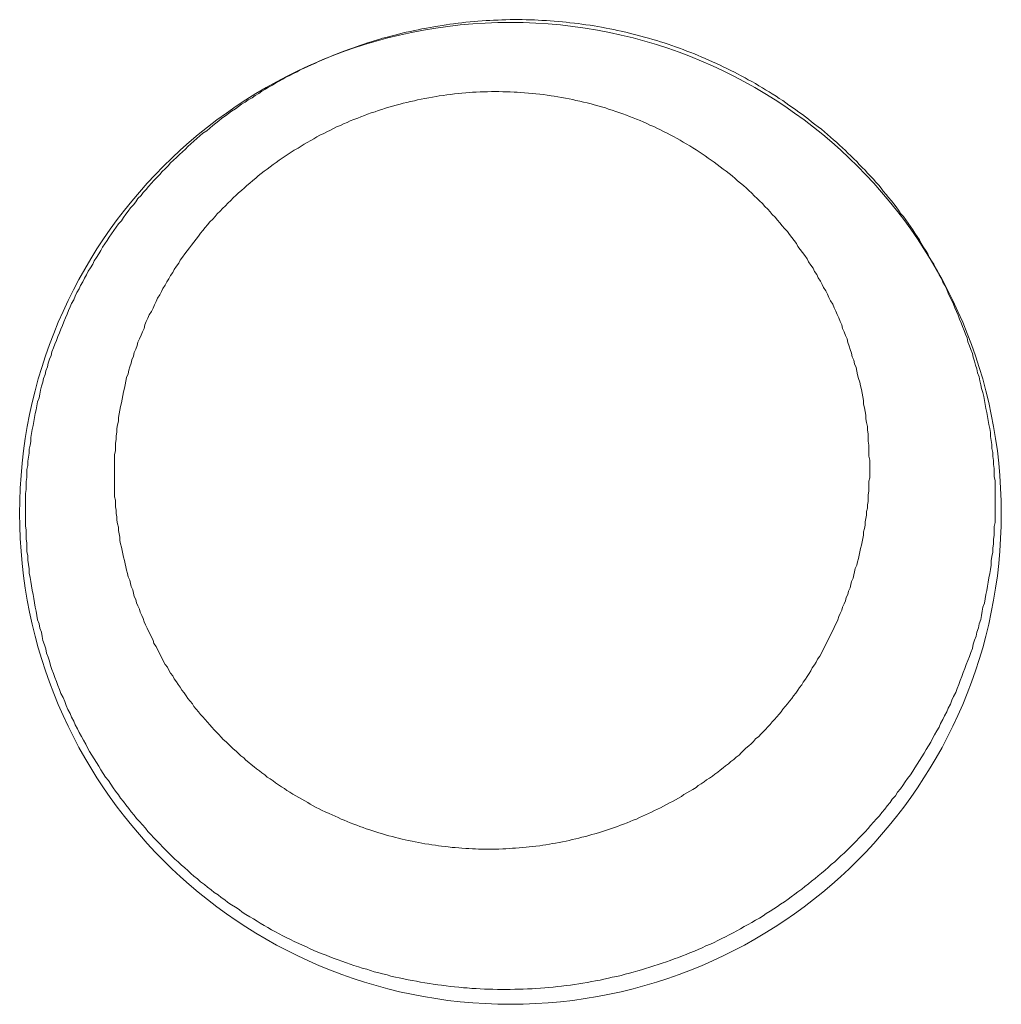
# Model space of a CAD drawing. Header units: millimetres. Extents: x -2274 to 12297, y -16157 to 26321.
# Tile 240 of 256: x -487.74 to -486.44, y -846.29 to -844.99. Entities that reach past the tile are written whole.
import ezdxf

# ---------------------------------------------------------------- set-up
doc = ezdxf.new("R2010")
doc.units = ezdxf.units.MM

msp = doc.modelspace()

# ---------------------------------------------------------------- linework, layer by layer
at = {"color": 253, "lineweight": 13}
for points in [[(-486.4465, -845.6269, 0), (-486.4465, -845.6215, 0), (-486.4465, -845.6162, 0), (-486.4465, -845.6108, 0), (-486.4465, -845.6055, 0), (-486.4465, -845.6001, 0), (-486.4475, -845.5948, 0), (-486.4475, -845.5895, 0), (-486.4475, -845.5841, 0), (-486.4485, -845.5788, 0), (-486.4485, -845.5734, 0), (-486.4495, -845.5681, 0), (-486.4495, -845.5628, 0), (-486.4505, -845.5575, 0), (-486.4505, -845.5521, 0), (-486.4515, -845.5468, 0), (-486.4525, -845.5415, 0), (-486.4525, -845.5362, 0), (-486.4535, -845.5309, 0), (-486.4545, -845.5256, 0), (-486.4555, -845.5203, 0), (-486.4565, -845.515, 0), (-486.4575, -845.5097, 0), (-486.4585, -845.5044, 0), (-486.4595, -845.4992, 0), (-486.4605, -845.4939, 0), (-486.4615, -845.4887, 0), (-486.4625, -845.4834, 0), (-486.4645, -845.4782, 0), (-486.4655, -845.473, 0), (-486.4665, -845.4678, 0), (-486.4675, -845.4626, 0), (-486.4695, -845.4574, 0), (-486.4705, -845.4522, 0), (-486.4725, -845.447, 0), (-486.4735, -845.4419, 0), (-486.4755, -845.4367, 0), (-486.4765, -845.4316, 0), (-486.4785, -845.4265, 0), (-486.4805, -845.4214, 0), (-486.4825, -845.4163, 0), (-486.4835, -845.4112, 0), (-486.4855, -845.4062, 0), (-486.4875, -845.4011, 0), (-486.4895, -845.3961, 0), (-486.4915, -845.3911, 0), (-486.4935, -845.3861, 0), (-486.4955, -845.3811, 0), (-486.4975, -845.3762, 0), (-486.4995, -845.3712, 0), (-486.5015, -845.3663, 0), (-486.5035, -845.3614, 0), (-486.5065, -845.3565, 0), (-486.5085, -845.3517, 0), (-486.5105, -845.3468, 0), (-486.5125, -845.342, 0), (-486.5155, -845.3372, 0), (-486.5175, -845.3324, 0), (-486.5205, -845.3277, 0), (-486.5225, -845.3229, 0), (-486.5255, -845.3182, 0), (-486.5275, -845.3135, 0), (-486.5305, -845.3089, 0), (-486.5335, -845.3042, 0), (-486.5355, -845.2996, 0), (-486.5385, -845.295, 0), (-486.5415, -845.2905, 0), (-486.5445, -845.2859, 0), (-486.5465, -845.2814, 0), (-486.5495, -845.2769, 0), (-486.5525, -845.2724, 0), (-486.5555, -845.268, 0), (-486.5585, -845.2636, 0), (-486.5615, -845.2592, 0), (-486.5645, -845.2549, 0), (-486.5675, -845.2505, 0), (-486.5715, -845.2463, 0), (-486.5745, -845.242, 0), (-486.5775, -845.2377, 0), (-486.5805, -845.2335, 0), (-486.5835, -845.2294, 0), (-486.5875, -845.2252, 0), (-486.5905, -845.2211, 0), (-486.5945, -845.217, 0), (-486.5975, -845.2129, 0), (-486.6005, -845.2089, 0), (-486.6045, -845.2049, 0), (-486.6075, -845.2009, 0), (-486.6115, -845.197, 0), (-486.6155, -845.193, 0), (-486.6185, -845.1892, 0), (-486.6225, -845.1853, 0), (-486.6265, -845.1815, 0), (-486.6295, -845.1777, 0), (-486.6335, -845.174, 0), (-486.6375, -845.1702, 0), (-486.6415, -845.1665, 0), (-486.6445, -845.1629, 0), (-486.6485, -845.1593, 0), (-486.6525, -845.1557, 0), (-486.6565, -845.1521, 0), (-486.6605, -845.1486, 0), (-486.6645, -845.1451, 0), (-486.6685, -845.1416, 0), (-486.6725, -845.1382, 0), (-486.6765, -845.1348, 0), (-486.6805, -845.1314, 0), (-486.6855, -845.1281, 0), (-486.6895, -845.1248, 0), (-486.6935, -845.1216, 0), (-486.6975, -845.1184, 0), (-486.7015, -845.1152, 0), (-486.7065, -845.112, 0), (-486.7105, -845.1089, 0), (-486.7145, -845.1058, 0), (-486.7195, -845.1028, 0), (-486.7235, -845.0998, 0), (-486.7275, -845.0968, 0), (-486.7325, -845.0939, 0), (-486.7365, -845.091, 0), (-486.7415, -845.0881, 0), (-486.7455, -845.0853, 0), (-486.7505, -845.0825, 0), (-486.7545, -845.0798, 0), (-486.7595, -845.0771, 0), (-486.7635, -845.0744, 0), (-486.7685, -845.0718, 0), (-486.7735, -845.0692, 0), (-486.7775, -845.0666, 0), (-486.7825, -845.0641, 0), (-486.7875, -845.0616, 0), (-486.7915, -845.0592, 0), (-486.7965, -845.0568, 0), (-486.8015, -845.0544, 0), (-486.8065, -845.0521, 0), (-486.8105, -845.0498, 0), (-486.8155, -845.0476, 0), (-486.8205, -845.0454, 0), (-486.8255, -845.0432, 0), (-486.8305, -845.0411, 0), (-486.8355, -845.039, 0), (-486.8395, -845.037, 0), (-486.8445, -845.035, 0), (-486.8495, -845.0331, 0), (-486.8545, -845.0312, 0), (-486.8595, -845.0293, 0), (-486.8645, -845.0275, 0), (-486.8695, -845.0257, 0), (-486.8745, -845.0239, 0), (-486.8795, -845.0222, 0), (-486.8845, -845.0206, 0), (-486.8895, -845.019, 0), (-486.8945, -845.0174, 0), (-486.8995, -845.0158, 0), (-486.9055, -845.0144, 0), (-486.9105, -845.0129, 0), (-486.9155, -845.0115, 0), (-486.9205, -845.0101, 0), (-486.9255, -845.0088, 0), (-486.9305, -845.0076, 0), (-486.9355, -845.0063, 0), (-486.9415, -845.0051, 0), (-486.9465, -845.004, 0), (-486.9515, -845.0029, 0), (-486.9565, -845.0018, 0), (-486.9615, -845.0008, 0), (-486.9675, -844.9998, 0), (-486.9725, -844.9989, 0), (-486.9775, -844.998, 0), (-486.9825, -844.9972, 0), (-486.9885, -844.9964, 0), (-486.9935, -844.9957, 0), (-486.9985, -844.9949, 0), (-487.0035, -844.9943, 0), (-487.0095, -844.9937, 0), (-487.0145, -844.9931, 0), (-487.0195, -844.9926, 0), (-487.0245, -844.9921, 0), (-487.0305, -844.9916, 0), (-487.0355, -844.9912, 0), (-487.0405, -844.9909, 0), (-487.0465, -844.9906, 0), (-487.0515, -844.9903, 0), (-487.0565, -844.9901, 0), (-487.0625, -844.9899, 0), (-487.0675, -844.9898, 0), (-487.0725, -844.9897, 0), (-487.0785, -844.9897, 0), (-487.0835, -844.9897, 0), (-487.0885, -844.9897, 0), (-487.0945, -844.9898, 0), (-487.0995, -844.99, 0), (-487.1045, -844.9902, 0), (-487.1105, -844.9904, 0), (-487.1155, -844.9907, 0), (-487.1205, -844.991, 0), (-487.1255, -844.9913, 0), (-487.1315, -844.9917, 0), (-487.1365, -844.9922, 0), (-487.1415, -844.9927, 0), (-487.1475, -844.9932, 0), (-487.1525, -844.9938, 0), (-487.1575, -844.9944, 0), (-487.1635, -844.9951, 0), (-487.1685, -844.9958, 0), (-487.1735, -844.9965, 0), (-487.1785, -844.9973, 0), (-487.1845, -844.9982, 0), (-487.1895, -844.999, 0), (-487.1945, -845, 0), (-487.1995, -845.0009, 0), (-487.2055, -845.0019, 0), (-487.2105, -845.003, 0), (-487.2155, -845.0041, 0), (-487.2205, -845.0052, 0), (-487.2265, -845.0064, 0), (-487.2315, -845.0076, 0), (-487.2365, -845.0089, 0), (-487.2415, -845.0102, 0), (-487.2465, -845.0115, 0), (-487.2515, -845.0129, 0), (-487.2575, -845.0144, 0), (-487.2625, -845.0158, 0), (-487.2675, -845.0174, 0), (-487.2725, -845.0189, 0), (-487.2775, -845.0205, 0), (-487.2825, -845.0222, 0), (-487.2875, -845.0238, 0), (-487.2925, -845.0256, 0), (-487.2975, -845.0273, 0), (-487.3025, -845.0291, 0), (-487.3075, -845.031, 0), (-487.3125, -845.0329, 0), (-487.3175, -845.0348, 0), (-487.3225, -845.0368, 0), (-487.3275, -845.0388, 0), (-487.3325, -845.0408, 0), (-487.3375, -845.0429, 0), (-487.3425, -845.0451, 0), (-487.3465, -845.0472, 0), (-487.3515, -845.0494, 0), (-487.3565, -845.0517, 0), (-487.3615, -845.054, 0), (-487.3665, -845.0563, 0), (-487.3705, -845.0587, 0), (-487.3755, -845.0611, 0), (-487.3805, -845.0635, 0), (-487.3855, -845.066, 0), (-487.3895, -845.0686, 0), (-487.3945, -845.0711, 0), (-487.3995, -845.0737, 0), (-487.4035, -845.0764, 0), (-487.4085, -845.079, 0), (-487.4125, -845.0817, 0), (-487.4175, -845.0845, 0), (-487.4215, -845.0873, 0), (-487.4265, -845.0901, 0), (-487.4305, -845.093, 0), (-487.4355, -845.0958, 0), (-487.4395, -845.0988, 0), (-487.4445, -845.1017, 0), (-487.4485, -845.1048, 0), (-487.4525, -845.1078, 0), (-487.4575, -845.1109, 0), (-487.4615, -845.114, 0), (-487.4655, -845.1171, 0), (-487.4705, -845.1203, 0), (-487.4745, -845.1235, 0), (-487.4785, -845.1268, 0), (-487.4825, -845.13, 0), (-487.4865, -845.1333, 0), (-487.4905, -845.1367, 0), (-487.4955, -845.1401, 0), (-487.4995, -845.1435, 0), (-487.5035, -845.1469, 0), (-487.5075, -845.1504, 0), (-487.5115, -845.1539, 0), (-487.5155, -845.1575, 0), (-487.5185, -845.1611, 0), (-487.5225, -845.1647, 0), (-487.5265, -845.1683, 0), (-487.5305, -845.172, 0), (-487.5345, -845.1757, 0), (-487.5385, -845.1794, 0), (-487.5415, -845.1832, 0), (-487.5455, -845.187, 0), (-487.5495, -845.1908, 0), (-487.5525, -845.1947, 0), (-487.5565, -845.1986, 0), (-487.5605, -845.2025, 0), (-487.5635, -845.2064, 0), (-487.5675, -845.2104, 0), (-487.5705, -845.2144, 0), (-487.5745, -845.2184, 0), (-487.5775, -845.2225, 0), (-487.5815, -845.2266, 0), (-487.5845, -845.2307, 0), (-487.5875, -845.2348, 0), (-487.5915, -845.239, 0), (-487.5945, -845.2432, 0), (-487.5975, -845.2474, 0), (-487.6005, -845.2516, 0), (-487.6035, -845.2559, 0), (-487.6075, -845.2602, 0), (-487.6105, -845.2645, 0), (-487.6135, -845.2689, 0), (-487.6165, -845.2732, 0), (-487.6195, -845.2776, 0), (-487.6225, -845.282, 0), (-487.6255, -845.2865, 0), (-487.6285, -845.2909, 0), (-487.6305, -845.2954, 0), (-487.6335, -845.2999, 0), (-487.6365, -845.3045, 0), (-487.6395, -845.309, 0), (-487.6415, -845.3136, 0), (-487.6445, -845.3182, 0), (-487.6475, -845.3228, 0), (-487.6495, -845.3275, 0), (-487.6525, -845.3321, 0), (-487.6545, -845.3368, 0), (-487.6575, -845.3415, 0), (-487.6595, -845.3462, 0), (-487.6625, -845.351, 0), (-487.6645, -845.3557, 0), (-487.6665, -845.3605, 0), (-487.6695, -845.3653, 0), (-487.6715, -845.3701, 0), (-487.6735, -845.375, 0), (-487.6755, -845.3798, 0), (-487.6775, -845.3847, 0), (-487.6795, -845.3896, 0), (-487.6815, -845.3945, 0), (-487.6835, -845.3994, 0), (-487.6855, -845.4044, 0), (-487.6875, -845.4093, 0), (-487.6895, -845.4143, 0), (-487.6915, -845.4193, 0), (-487.6935, -845.4243, 0), (-487.6955, -845.4293, 0), (-487.6965, -845.4343, 0), (-487.6985, -845.4394, 0), (-487.7005, -845.4444, 0), (-487.7015, -845.4495, 0), (-487.7035, -845.4546, 0), (-487.7045, -845.4597, 0), (-487.7065, -845.4648, 0), (-487.7075, -845.4699, 0), (-487.7095, -845.4751, 0), (-487.7105, -845.4802, 0), (-487.7115, -845.4854, 0), (-487.7125, -845.4905, 0), (-487.7145, -845.4957, 0), (-487.7155, -845.5009, 0), (-487.7165, -845.5061, 0), (-487.7175, -845.5113, 0), (-487.7185, -845.5166, 0), (-487.7195, -845.5218, 0), (-487.7205, -845.527, 0), (-487.7215, -845.5323, 0), (-487.7225, -845.5375, 0), (-487.7235, -845.5428, 0), (-487.7235, -845.5481, 0), (-487.7245, -845.5533, 0), (-487.7255, -845.5586, 0), (-487.7255, -845.5639, 0), (-487.7265, -845.5692, 0), (-487.7275, -845.5745, 0), (-487.7275, -845.5798, 0), (-487.7285, -845.5852, 0), (-487.7285, -845.5905, 0), (-487.7285, -845.5958, 0), (-487.7295, -845.6011, 0), (-487.7295, -845.6065, 0), (-487.7295, -845.6118, 0), (-487.7305, -845.6171, 0), (-487.7305, -845.6225, 0), (-487.7305, -845.6278, 0), (-487.7305, -845.6332, 0), (-487.7305, -845.6385, 0), (-487.7305, -845.6439, 0), (-487.7305, -845.6492, 0), (-487.7305, -845.6546, 0), (-487.7305, -845.6599, 0)], [(-487.6125, -845.5899, 0), (-487.6125, -845.585, 0), (-487.6125, -845.5801, 0), (-487.6125, -845.5752, 0), (-487.6125, -845.5702, 0), (-487.6125, -845.5653, 0), (-487.6115, -845.5604, 0), (-487.6115, -845.5555, 0), (-487.6115, -845.5506, 0), (-487.6105, -845.5457, 0), (-487.6105, -845.5408, 0), (-487.6095, -845.5359, 0), (-487.6095, -845.531, 0), (-487.6085, -845.5262, 0), (-487.6075, -845.5213, 0), (-487.6075, -845.5164, 0), (-487.6065, -845.5116, 0), (-487.6055, -845.5067, 0), (-487.6045, -845.5019, 0), (-487.6035, -845.497, 0), (-487.6025, -845.4922, 0), (-487.6015, -845.4874, 0), (-487.6005, -845.4826, 0), (-487.5995, -845.4778, 0), (-487.5985, -845.473, 0), (-487.5975, -845.4683, 0), (-487.5965, -845.4635, 0), (-487.5945, -845.4588, 0), (-487.5935, -845.454, 0), (-487.5925, -845.4493, 0), (-487.5905, -845.4446, 0), (-487.5895, -845.4399, 0), (-487.5875, -845.4353, 0), (-487.5865, -845.4306, 0), (-487.5845, -845.426, 0), (-487.5825, -845.4213, 0), (-487.5815, -845.4167, 0), (-487.5795, -845.4121, 0), (-487.5775, -845.4076, 0), (-487.5755, -845.403, 0), (-487.5735, -845.3985, 0), (-487.5725, -845.3939, 0), (-487.5705, -845.3894, 0), (-487.5685, -845.385, 0), (-487.5665, -845.3805, 0), (-487.5635, -845.3761, 0), (-487.5615, -845.3716, 0), (-487.5595, -845.3672, 0), (-487.5575, -845.3629, 0), (-487.5555, -845.3585, 0), (-487.5525, -845.3542, 0), (-487.5505, -845.3498, 0), (-487.5485, -845.3456, 0), (-487.5455, -845.3413, 0), (-487.5435, -845.337, 0), (-487.5405, -845.3328, 0), (-487.5385, -845.3286, 0), (-487.5355, -845.3245, 0), (-487.5335, -845.3203, 0), (-487.5305, -845.3162, 0), (-487.5275, -845.3121, 0), (-487.5255, -845.308, 0), (-487.5225, -845.304, 0), (-487.5195, -845.2999, 0), (-487.5165, -845.296, 0), (-487.5135, -845.292, 0), (-487.5105, -845.2881, 0), (-487.5075, -845.2841, 0), (-487.5045, -845.2803, 0), (-487.5015, -845.2764, 0), (-487.4985, -845.2726, 0), (-487.4955, -845.2688, 0), (-487.4925, -845.265, 0), (-487.4895, -845.2613, 0), (-487.4865, -845.2576, 0), (-487.4825, -845.2539, 0), (-487.4795, -845.2503, 0), (-487.4765, -845.2467, 0), (-487.4725, -845.2431, 0), (-487.4695, -845.2396, 0), (-487.4655, -845.2361, 0), (-487.4625, -845.2326, 0), (-487.4585, -845.2291, 0), (-487.4555, -845.2257, 0), (-487.4515, -845.2223, 0), (-487.4485, -845.219, 0), (-487.4445, -845.2157, 0), (-487.4405, -845.2124, 0), (-487.4375, -845.2092, 0), (-487.4335, -845.206, 0), (-487.4295, -845.2028, 0), (-487.4255, -845.1997, 0), (-487.4225, -845.1966, 0), (-487.4185, -845.1935, 0), (-487.4145, -845.1905, 0), (-487.4105, -845.1875, 0), (-487.4065, -845.1845, 0), (-487.4025, -845.1816, 0), (-487.3985, -845.1788, 0), (-487.3945, -845.1759, 0), (-487.3905, -845.1731, 0), (-487.3865, -845.1704, 0), (-487.3825, -845.1676, 0), (-487.3785, -845.165, 0), (-487.3745, -845.1623, 0), (-487.3695, -845.1597, 0), (-487.3655, -845.1572, 0), (-487.3615, -845.1546, 0), (-487.3575, -845.1522, 0), (-487.3525, -845.1497, 0), (-487.3485, -845.1473, 0), (-487.3445, -845.145, 0), (-487.3405, -845.1427, 0), (-487.3355, -845.1404, 0), (-487.3315, -845.1382, 0), (-487.3265, -845.136, 0), (-487.3225, -845.1338, 0), (-487.3185, -845.1317, 0), (-487.3135, -845.1297, 0), (-487.3095, -845.1277, 0), (-487.3045, -845.1257, 0), (-487.3005, -845.1238, 0), (-487.2955, -845.1219, 0), (-487.2905, -845.1201, 0), (-487.2865, -845.1183, 0), (-487.2815, -845.1166, 0), (-487.2775, -845.1149, 0), (-487.2725, -845.1132, 0), (-487.2675, -845.1116, 0), (-487.2635, -845.1101, 0), (-487.2585, -845.1085, 0), (-487.2535, -845.1071, 0), (-487.2495, -845.1056, 0), (-487.2445, -845.1043, 0), (-487.2395, -845.1029, 0), (-487.2345, -845.1017, 0), (-487.2305, -845.1004, 0), (-487.2255, -845.0992, 0), (-487.2205, -845.0981, 0), (-487.2155, -845.097, 0), (-487.2115, -845.0959, 0), (-487.2065, -845.0949, 0), (-487.2015, -845.094, 0), (-487.1965, -845.0931, 0), (-487.1915, -845.0922, 0), (-487.1865, -845.0914, 0), (-487.1825, -845.0906, 0), (-487.1775, -845.0899, 0), (-487.1725, -845.0892, 0), (-487.1675, -845.0886, 0), (-487.1625, -845.0881, 0), (-487.1575, -845.0875, 0), (-487.1525, -845.0871, 0), (-487.1475, -845.0866, 0), (-487.1425, -845.0862, 0), (-487.1385, -845.0859, 0), (-487.1335, -845.0856, 0), (-487.1285, -845.0854, 0), (-487.1235, -845.0852, 0), (-487.1185, -845.0851, 0), (-487.1135, -845.085, 0), (-487.1085, -845.085, 0), (-487.1035, -845.085, 0), (-487.0985, -845.0851, 0), (-487.0935, -845.0852, 0), (-487.0885, -845.0853, 0), (-487.0835, -845.0856, 0), (-487.0795, -845.0858, 0), (-487.0745, -845.0861, 0), (-487.0695, -845.0865, 0), (-487.0645, -845.0869, 0), (-487.0595, -845.0874, 0), (-487.0545, -845.0879, 0), (-487.0495, -845.0884, 0), (-487.0445, -845.089, 0), (-487.0395, -845.0897, 0), (-487.0345, -845.0904, 0), (-487.0305, -845.0911, 0), (-487.0255, -845.0919, 0), (-487.0205, -845.0928, 0), (-487.0155, -845.0937, 0), (-487.0105, -845.0946, 0), (-487.0055, -845.0956, 0), (-487.0015, -845.0966, 0), (-486.9965, -845.0977, 0), (-486.9915, -845.0989, 0), (-486.9865, -845.1, 0), (-486.9815, -845.1013, 0), (-486.9775, -845.1025, 0), (-486.9725, -845.1039, 0), (-486.9675, -845.1052, 0), (-486.9625, -845.1066, 0), (-486.9585, -845.1081, 0), (-486.9535, -845.1096, 0), (-486.9485, -845.1112, 0), (-486.9445, -845.1128, 0), (-486.9395, -845.1144, 0), (-486.9345, -845.1161, 0), (-486.9305, -845.1178, 0), (-486.9255, -845.1196, 0), (-486.9215, -845.1214, 0), (-486.9165, -845.1233, 0), (-486.9125, -845.1252, 0), (-486.9075, -845.1272, 0), (-486.9035, -845.1292, 0), (-486.8985, -845.1313, 0), (-486.8945, -845.1334, 0), (-486.8895, -845.1355, 0), (-486.8855, -845.1377, 0), (-486.8805, -845.1399, 0), (-486.8765, -845.1422, 0), (-486.8725, -845.1446, 0), (-486.8675, -845.1469, 0), (-486.8635, -845.1493, 0), (-486.8595, -845.1518, 0), (-486.8555, -845.1543, 0), (-486.8505, -845.1568, 0), (-486.8465, -845.1594, 0), (-486.8425, -845.162, 0), (-486.8385, -845.1647, 0), (-486.8345, -845.1674, 0), (-486.8305, -845.1702, 0), (-486.8265, -845.1729, 0), (-486.8225, -845.1758, 0), (-486.8185, -845.1786, 0), (-486.8145, -845.1816, 0), (-486.8105, -845.1845, 0), (-486.8065, -845.1875, 0), (-486.8025, -845.1905, 0), (-486.7985, -845.1936, 0), (-486.7945, -845.1967, 0), (-486.7905, -845.1998, 0), (-486.7875, -845.203, 0), (-486.7835, -845.2062, 0), (-486.7795, -845.2095, 0), (-486.7755, -845.2128, 0), (-486.7725, -845.2161, 0), (-486.7685, -845.2195, 0), (-486.7655, -845.2229, 0), (-486.7615, -845.2263, 0), (-486.7585, -845.2298, 0), (-486.7545, -845.2333, 0), (-486.7515, -845.2369, 0), (-486.7475, -845.2404, 0), (-486.7445, -845.244, 0), (-486.7415, -845.2477, 0), (-486.7375, -845.2514, 0), (-486.7345, -845.2551, 0), (-486.7315, -845.2588, 0), (-486.7285, -845.2626, 0), (-486.7255, -845.2664, 0), (-486.7215, -845.2703, 0), (-486.7185, -845.2741, 0), (-486.7155, -845.278, 0), (-486.7125, -845.282, 0), (-486.7095, -845.2859, 0), (-486.7075, -845.2899, 0), (-486.7045, -845.294, 0), (-486.7015, -845.298, 0), (-486.6985, -845.3021, 0), (-486.6955, -845.3062, 0), (-486.6935, -845.3104, 0), (-486.6905, -845.3146, 0), (-486.6875, -845.3188, 0), (-486.6855, -845.323, 0), (-486.6825, -845.3272, 0), (-486.6805, -845.3315, 0), (-486.6775, -845.3358, 0), (-486.6755, -845.3402, 0), (-486.6735, -845.3445, 0), (-486.6705, -845.3489, 0), (-486.6685, -845.3533, 0), (-486.6665, -845.3577, 0), (-486.6645, -845.3622, 0), (-486.6615, -845.3666, 0), (-486.6595, -845.3711, 0), (-486.6575, -845.3756, 0), (-486.6555, -845.3802, 0), (-486.6535, -845.3847, 0), (-486.6515, -845.3893, 0), (-486.6495, -845.3939, 0), (-486.6485, -845.3985, 0), (-486.6465, -845.4031, 0), (-486.6445, -845.4078, 0), (-486.6425, -845.4124, 0), (-486.6415, -845.4171, 0), (-486.6395, -845.4218, 0), (-486.6385, -845.4265, 0), (-486.6365, -845.4312, 0), (-486.6355, -845.436, 0), (-486.6335, -845.4407, 0), (-486.6325, -845.4455, 0), (-486.6305, -845.4503, 0), (-486.6295, -845.4551, 0), (-486.6285, -845.4599, 0), (-486.6275, -845.4647, 0), (-486.6255, -845.4695, 0), (-486.6245, -845.4744, 0), (-486.6235, -845.4792, 0), (-486.6225, -845.4841, 0), (-486.6215, -845.489, 0), (-486.6205, -845.4939, 0), (-486.6205, -845.4987, 0), (-486.6195, -845.5036, 0), (-486.6185, -845.5085, 0), (-486.6175, -845.5135, 0), (-486.6175, -845.5184, 0), (-486.6165, -845.5233, 0), (-486.6155, -845.5282, 0), (-486.6155, -845.5332, 0), (-486.6145, -845.5381, 0), (-486.6145, -845.543, 0), (-486.6145, -845.548, 0), (-486.6135, -845.5529, 0), (-486.6135, -845.5579, 0), (-486.6135, -845.5628, 0), (-486.6135, -845.5678, 0), (-486.6125, -845.5728, 0), (-486.6125, -845.5777, 0), (-486.6125, -845.5827, 0)], [(-486.6125, -845.5827, 0), (-486.6125, -845.5872, 0), (-486.6125, -845.5917, 0), (-486.6125, -845.5962, 0), (-486.6135, -845.6007, 0), (-486.6135, -845.6052, 0), (-486.6135, -845.6097, 0), (-486.6135, -845.6142, 0), (-486.6145, -845.6187, 0), (-486.6145, -845.6232, 0), (-486.6145, -845.6277, 0), (-486.6155, -845.6322, 0), (-486.6155, -845.6367, 0), (-486.6165, -845.6411, 0), (-486.6165, -845.6456, 0), (-486.6175, -845.6501, 0), (-486.6185, -845.6546, 0), (-486.6185, -845.659, 0), (-486.6195, -845.6635, 0), (-486.6205, -845.6679, 0), (-486.6205, -845.6723, 0), (-486.6215, -845.6768, 0), (-486.6225, -845.6812, 0), (-486.6235, -845.6856, 0), (-486.6245, -845.69, 0), (-486.6255, -845.6944, 0), (-486.6265, -845.6988, 0), (-486.6275, -845.7032, 0), (-486.6285, -845.7076, 0), (-486.6295, -845.7119, 0), (-486.6315, -845.7163, 0), (-486.6325, -845.7206, 0), (-486.6335, -845.7249, 0), (-486.6345, -845.7292, 0), (-486.6365, -845.7336, 0), (-486.6375, -845.7378, 0), (-486.6385, -845.7421, 0), (-486.6405, -845.7464, 0), (-486.6415, -845.7506, 0), (-486.6435, -845.7549, 0), (-486.6445, -845.7591, 0), (-486.6465, -845.7633, 0), (-486.6485, -845.7675, 0), (-486.6495, -845.7717, 0), (-486.6515, -845.7759, 0), (-486.6535, -845.78, 0), (-486.6545, -845.7842, 0), (-486.6565, -845.7883, 0), (-486.6585, -845.7924, 0), (-486.6605, -845.7965, 0), (-486.6625, -845.8005, 0), (-486.6645, -845.8046, 0), (-486.6665, -845.8086, 0), (-486.6685, -845.8126, 0), (-486.6705, -845.8166, 0), (-486.6725, -845.8206, 0), (-486.6745, -845.8245, 0), (-486.6765, -845.8285, 0), (-486.6785, -845.8324, 0), (-486.6815, -845.8363, 0), (-486.6835, -845.8402, 0), (-486.6855, -845.844, 0), (-486.6885, -845.8479, 0), (-486.6905, -845.8517, 0), (-486.6925, -845.8554, 0), (-486.6955, -845.8592, 0), (-486.6975, -845.863, 0), (-486.7005, -845.8667, 0), (-486.7025, -845.8704, 0), (-486.7055, -845.874, 0), (-486.7075, -845.8777, 0), (-486.7105, -845.8813, 0), (-486.7135, -845.8849, 0), (-486.7155, -845.8885, 0), (-486.7185, -845.892, 0), (-486.7215, -845.8955, 0), (-486.7245, -845.899, 0), (-486.7275, -845.9025, 0), (-486.7295, -845.906, 0), (-486.7325, -845.9094, 0), (-486.7355, -845.9128, 0), (-486.7385, -845.9162, 0), (-486.7415, -845.9195, 0), (-486.7445, -845.9228, 0), (-486.7475, -845.9261, 0), (-486.7505, -845.9294, 0), (-486.7535, -845.9326, 0), (-486.7565, -845.9358, 0), (-486.7595, -845.939, 0), (-486.7635, -845.9421, 0), (-486.7665, -845.9453, 0), (-486.7695, -845.9484, 0), (-486.7725, -845.9514, 0), (-486.7765, -845.9545, 0), (-486.7795, -845.9575, 0), (-486.7825, -845.9604, 0), (-486.7855, -845.9634, 0), (-486.7895, -845.9663, 0), (-486.7925, -845.9692, 0), (-486.7965, -845.972, 0), (-486.7995, -845.9749, 0), (-486.8035, -845.9777, 0), (-486.8065, -845.9804, 0), (-486.8105, -845.9832, 0), (-486.8135, -845.9859, 0), (-486.8175, -845.9885, 0), (-486.8205, -845.9912, 0), (-486.8245, -845.9938, 0), (-486.8285, -845.9964, 0), (-486.8315, -845.9989, 0), (-486.8355, -846.0014, 0), (-486.8395, -846.0039, 0), (-486.8425, -846.0063, 0), (-486.8465, -846.0088, 0), (-486.8505, -846.0111, 0), (-486.8545, -846.0135, 0), (-486.8585, -846.0158, 0), (-486.8615, -846.0181, 0), (-486.8655, -846.0203, 0), (-486.8695, -846.0225, 0), (-486.8735, -846.0247, 0), (-486.8775, -846.0268, 0), (-486.8815, -846.0289, 0), (-486.8855, -846.031, 0), (-486.8895, -846.0331, 0), (-486.8935, -846.0351, 0), (-486.8975, -846.037, 0), (-486.9015, -846.039, 0), (-486.9055, -846.0409, 0), (-486.9095, -846.0427, 0), (-486.9135, -846.0445, 0), (-486.9175, -846.0463, 0), (-486.9215, -846.0481, 0), (-486.9255, -846.0498, 0), (-486.9295, -846.0515, 0), (-486.9335, -846.0531, 0), (-486.9385, -846.0548, 0), (-486.9425, -846.0563, 0), (-486.9465, -846.0579, 0), (-486.9505, -846.0594, 0), (-486.9545, -846.0608, 0), (-486.9595, -846.0622, 0), (-486.9635, -846.0636, 0), (-486.9675, -846.065, 0), (-486.9715, -846.0663, 0), (-486.9765, -846.0676, 0), (-486.9805, -846.0688, 0), (-486.9845, -846.07, 0), (-486.9885, -846.0712, 0), (-486.9935, -846.0723, 0), (-486.9975, -846.0734, 0), (-487.0015, -846.0744, 0), (-487.0065, -846.0754, 0), (-487.0105, -846.0764, 0), (-487.0145, -846.0773, 0), (-487.0195, -846.0782, 0), (-487.0235, -846.0791, 0), (-487.0285, -846.0799, 0), (-487.0325, -846.0807, 0), (-487.0365, -846.0814, 0), (-487.0415, -846.0821, 0), (-487.0455, -846.0828, 0), (-487.0495, -846.0834, 0), (-487.0545, -846.084, 0), (-487.0585, -846.0845, 0), (-487.0635, -846.085, 0), (-487.0675, -846.0855, 0), (-487.0725, -846.0859, 0), (-487.0765, -846.0863, 0), (-487.0815, -846.0866, 0), (-487.0855, -846.0869, 0), (-487.0895, -846.0872, 0), (-487.0945, -846.0874, 0), (-487.0985, -846.0876, 0), (-487.1035, -846.0878, 0), (-487.1075, -846.0879, 0), (-487.1125, -846.0879, 0), (-487.1165, -846.0879, 0), (-487.1215, -846.0879, 0), (-487.1255, -846.0879, 0), (-487.1305, -846.0878, 0), (-487.1345, -846.0877, 0), (-487.1385, -846.0875, 0), (-487.1435, -846.0873, 0), (-487.1475, -846.087, 0), (-487.1525, -846.0867, 0), (-487.1565, -846.0864, 0), (-487.1615, -846.086, 0), (-487.1655, -846.0856, 0), (-487.1705, -846.0851, 0), (-487.1745, -846.0846, 0), (-487.1795, -846.0841, 0), (-487.1835, -846.0835, 0), (-487.1875, -846.0829, 0), (-487.1925, -846.0823, 0), (-487.1965, -846.0816, 0), (-487.2015, -846.0809, 0), (-487.2055, -846.0801, 0), (-487.2095, -846.0793, 0), (-487.2145, -846.0784, 0), (-487.2185, -846.0775, 0), (-487.2235, -846.0766, 0), (-487.2275, -846.0756, 0), (-487.2315, -846.0746, 0), (-487.2365, -846.0736, 0), (-487.2405, -846.0725, 0), (-487.2445, -846.0714, 0), (-487.2495, -846.0702, 0), (-487.2535, -846.069, 0), (-487.2575, -846.0678, 0), (-487.2625, -846.0665, 0), (-487.2665, -846.0652, 0), (-487.2705, -846.0638, 0), (-487.2745, -846.0624, 0), (-487.2795, -846.061, 0), (-487.2835, -846.0595, 0), (-487.2875, -846.058, 0), (-487.2915, -846.0564, 0), (-487.2955, -846.0549, 0), (-487.3005, -846.0532, 0), (-487.3045, -846.0516, 0), (-487.3085, -846.0498, 0), (-487.3125, -846.0481, 0), (-487.3165, -846.0463, 0), (-487.3205, -846.0445, 0), (-487.3245, -846.0426, 0), (-487.3285, -846.0407, 0), (-487.3335, -846.0388, 0), (-487.3375, -846.0368, 0), (-487.3415, -846.0348, 0), (-487.3455, -846.0327, 0), (-487.3495, -846.0307, 0), (-487.3535, -846.0285, 0), (-487.3565, -846.0264, 0), (-487.3605, -846.0242, 0), (-487.3645, -846.022, 0), (-487.3685, -846.0197, 0), (-487.3725, -846.0174, 0), (-487.3765, -846.0151, 0), (-487.3805, -846.0127, 0), (-487.3845, -846.0103, 0), (-487.3875, -846.0078, 0), (-487.3915, -846.0054, 0), (-487.3955, -846.0029, 0), (-487.3995, -846.0003, 0), (-487.4025, -845.9977, 0), (-487.4065, -845.9951, 0), (-487.4105, -845.9925, 0), (-487.4135, -845.9898, 0), (-487.4175, -845.9871, 0), (-487.4205, -845.9844, 0), (-487.4245, -845.9816, 0), (-487.4275, -845.9788, 0), (-487.4315, -845.976, 0), (-487.4345, -845.9731, 0), (-487.4385, -845.9702, 0), (-487.4415, -845.9673, 0), (-487.4455, -845.9643, 0), (-487.4485, -845.9613, 0), (-487.4515, -845.9583, 0), (-487.4555, -845.9553, 0), (-487.4585, -845.9522, 0), (-487.4615, -845.9491, 0), (-487.4645, -845.946, 0), (-487.4685, -845.9428, 0), (-487.4715, -845.9396, 0), (-487.4745, -845.9364, 0), (-487.4775, -845.9331, 0), (-487.4805, -845.9298, 0), (-487.4835, -845.9265, 0), (-487.4865, -845.9232, 0), (-487.4895, -845.9198, 0), (-487.4925, -845.9164, 0), (-487.4955, -845.913, 0), (-487.4985, -845.9096, 0), (-487.5015, -845.9061, 0), (-487.5045, -845.9026, 0), (-487.5075, -845.8991, 0), (-487.5095, -845.8955, 0), (-487.5125, -845.892, 0), (-487.5155, -845.8884, 0), (-487.5175, -845.8848, 0), (-487.5205, -845.8811, 0), (-487.5235, -845.8774, 0), (-487.5255, -845.8737, 0), (-487.5285, -845.87, 0), (-487.5305, -845.8663, 0), (-487.5335, -845.8625, 0), (-487.5355, -845.8587, 0), (-487.5385, -845.8549, 0), (-487.5405, -845.8511, 0), (-487.5425, -845.8472, 0), (-487.5455, -845.8433, 0), (-487.5475, -845.8394, 0), (-487.5495, -845.8355, 0), (-487.5515, -845.8315, 0), (-487.5535, -845.8276, 0), (-487.5555, -845.8236, 0), (-487.5575, -845.8196, 0), (-487.5605, -845.8156, 0), (-487.5615, -845.8115, 0), (-487.5635, -845.8075, 0), (-487.5655, -845.8034, 0), (-487.5675, -845.7993, 0), (-487.5695, -845.7952, 0), (-487.5715, -845.7911, 0), (-487.5735, -845.7869, 0), (-487.5745, -845.7828, 0), (-487.5765, -845.7786, 0), (-487.5785, -845.7744, 0), (-487.5795, -845.7702, 0), (-487.5815, -845.766, 0), (-487.5835, -845.7618, 0), (-487.5845, -845.7575, 0), (-487.5865, -845.7533, 0), (-487.5875, -845.749, 0), (-487.5885, -845.7447, 0), (-487.5905, -845.7404, 0), (-487.5915, -845.7361, 0), (-487.5925, -845.7318, 0), (-487.5945, -845.7275, 0), (-487.5955, -845.7231, 0), (-487.5965, -845.7188, 0), (-487.5975, -845.7144, 0), (-487.5985, -845.7101, 0), (-487.5995, -845.7057, 0), (-487.6005, -845.7013, 0), (-487.6015, -845.6969, 0), (-487.6025, -845.6925, 0), (-487.6035, -845.6881, 0), (-487.6045, -845.6837, 0), (-487.6055, -845.6793, 0), (-487.6055, -845.6748, 0), (-487.6065, -845.6704, 0), (-487.6075, -845.6659, 0), (-487.6075, -845.6615, 0), (-487.6085, -845.6571, 0), (-487.6095, -845.6526, 0), (-487.6095, -845.6481, 0), (-487.6105, -845.6437, 0), (-487.6105, -845.6392, 0), (-487.6115, -845.6347, 0), (-487.6115, -845.6303, 0), (-487.6115, -845.6258, 0), (-487.6125, -845.6213, 0), (-487.6125, -845.6168, 0), (-487.6125, -845.6123, 0), (-487.6125, -845.6079, 0), (-487.6125, -845.6034, 0), (-487.6125, -845.5989, 0), (-487.6125, -845.5944, 0), (-487.6125, -845.5899, 0)], [(-487.7305, -845.6599, 0), (-487.7295, -845.6656, 0), (-487.7295, -845.6713, 0), (-487.7295, -845.677, 0), (-487.7285, -845.6827, 0), (-487.7285, -845.6884, 0), (-487.7285, -845.6941, 0), (-487.7275, -845.6998, 0), (-487.7275, -845.7055, 0), (-487.7265, -845.7111, 0), (-487.7255, -845.7168, 0), (-487.7255, -845.7225, 0), (-487.7245, -845.7281, 0), (-487.7235, -845.7338, 0), (-487.7225, -845.7394, 0), (-487.7215, -845.7451, 0), (-487.7205, -845.7507, 0), (-487.7195, -845.7563, 0), (-487.7185, -845.7619, 0), (-487.7175, -845.7675, 0), (-487.7165, -845.7731, 0), (-487.7155, -845.7787, 0), (-487.7145, -845.7843, 0), (-487.7125, -845.7898, 0), (-487.7115, -845.7954, 0), (-487.7095, -845.8009, 0), (-487.7085, -845.8064, 0), (-487.7075, -845.8119, 0), (-487.7055, -845.8174, 0), (-487.7035, -845.8229, 0), (-487.7025, -845.8284, 0), (-487.7005, -845.8338, 0), (-487.6985, -845.8392, 0), (-487.6975, -845.8447, 0), (-487.6955, -845.8501, 0), (-487.6935, -845.8554, 0), (-487.6915, -845.8608, 0), (-487.6895, -845.8661, 0), (-487.6875, -845.8715, 0), (-487.6855, -845.8768, 0), (-487.6835, -845.8821, 0), (-487.6805, -845.8873, 0), (-487.6785, -845.8926, 0), (-487.6765, -845.8978, 0), (-487.6745, -845.903, 0), (-487.6715, -845.9082, 0), (-487.6695, -845.9133, 0), (-487.6665, -845.9185, 0), (-487.6645, -845.9236, 0), (-487.6615, -845.9287, 0), (-487.6595, -845.9337, 0), (-487.6565, -845.9388, 0), (-487.6535, -845.9438, 0), (-487.6505, -845.9488, 0), (-487.6485, -845.9538, 0), (-487.6455, -845.9587, 0), (-487.6425, -845.9636, 0), (-487.6395, -845.9685, 0), (-487.6365, -845.9734, 0), (-487.6335, -845.9782, 0), (-487.6305, -845.983, 0), (-487.6275, -845.9878, 0), (-487.6245, -845.9925, 0), (-487.6205, -845.9973, 0), (-487.6175, -846.002, 0), (-487.6145, -846.0066, 0), (-487.6115, -846.0113, 0), (-487.6075, -846.0159, 0), (-487.6045, -846.0205, 0), (-487.6005, -846.025, 0), (-487.5975, -846.0295, 0), (-487.5935, -846.034, 0), (-487.5905, -846.0384, 0), (-487.5865, -846.0429, 0), (-487.5835, -846.0472, 0), (-487.5795, -846.0516, 0), (-487.5755, -846.0559, 0), (-487.5715, -846.0602, 0), (-487.5685, -846.0645, 0), (-487.5645, -846.0687, 0), (-487.5605, -846.0729, 0), (-487.5565, -846.077, 0), (-487.5525, -846.0811, 0), (-487.5485, -846.0852, 0), (-487.5445, -846.0892, 0), (-487.5405, -846.0932, 0), (-487.5365, -846.0972, 0), (-487.5325, -846.1011, 0), (-487.5285, -846.105, 0), (-487.5245, -846.1089, 0), (-487.5195, -846.1127, 0), (-487.5155, -846.1164, 0), (-487.5115, -846.1202, 0), (-487.5075, -846.1239, 0), (-487.5025, -846.1275, 0), (-487.4985, -846.1311, 0), (-487.4935, -846.1347, 0), (-487.4895, -846.1382, 0), (-487.4845, -846.1417, 0), (-487.4805, -846.1452, 0), (-487.4755, -846.1486, 0), (-487.4715, -846.1519, 0), (-487.4665, -846.1553, 0), (-487.4625, -846.1586, 0), (-487.4575, -846.1618, 0), (-487.4525, -846.165, 0), (-487.4475, -846.1681, 0), (-487.4435, -846.1713, 0), (-487.4385, -846.1743, 0), (-487.4335, -846.1774, 0), (-487.4285, -846.1803, 0), (-487.4235, -846.1833, 0), (-487.4195, -846.1862, 0), (-487.4145, -846.189, 0), (-487.4095, -846.1918, 0), (-487.4045, -846.1946, 0), (-487.3995, -846.1973, 0), (-487.3945, -846.2, 0), (-487.3895, -846.2026, 0), (-487.3845, -846.2052, 0), (-487.3795, -846.2077, 0), (-487.3745, -846.2102, 0), (-487.3685, -846.2127, 0), (-487.3635, -846.2151, 0), (-487.3585, -846.2174, 0), (-487.3535, -846.2198, 0), (-487.3485, -846.222, 0), (-487.3435, -846.2242, 0), (-487.3375, -846.2264, 0), (-487.3325, -846.2285, 0), (-487.3275, -846.2306, 0), (-487.3215, -846.2326, 0), (-487.3165, -846.2346, 0), (-487.3115, -846.2365, 0), (-487.3055, -846.2384, 0), (-487.3005, -846.2403, 0), (-487.2955, -846.2421, 0), (-487.2895, -846.2438, 0), (-487.2845, -846.2455, 0), (-487.2785, -846.2471, 0), (-487.2735, -846.2487, 0), (-487.2685, -846.2503, 0), (-487.2625, -846.2518, 0), (-487.2575, -846.2532, 0), (-487.2515, -846.2546, 0), (-487.2465, -846.256, 0), (-487.2405, -846.2573, 0), (-487.2355, -846.2585, 0), (-487.2295, -846.2597, 0), (-487.2235, -846.2609, 0), (-487.2185, -846.262, 0), (-487.2125, -846.263, 0), (-487.2075, -846.264, 0), (-487.2015, -846.265, 0), (-487.1955, -846.2659, 0), (-487.1905, -846.2668, 0), (-487.1845, -846.2676, 0), (-487.1795, -846.2683, 0), (-487.1735, -846.269, 0), (-487.1675, -846.2697, 0), (-487.1625, -846.2703, 0), (-487.1565, -846.2709, 0), (-487.1505, -846.2714, 0), (-487.1455, -846.2718, 0), (-487.1395, -846.2723, 0), (-487.1335, -846.2726, 0), (-487.1285, -846.2729, 0), (-487.1225, -846.2732, 0), (-487.1165, -846.2734, 0), (-487.1115, -846.2736, 0), (-487.1055, -846.2737, 0), (-487.0995, -846.2737, 0), (-487.0945, -846.2738, 0), (-487.0885, -846.2737, 0), (-487.0825, -846.2736, 0), (-487.0765, -846.2735, 0), (-487.0715, -846.2733, 0), (-487.0655, -846.2731, 0), (-487.0595, -846.2728, 0), (-487.0545, -846.2724, 0), (-487.0485, -846.272, 0), (-487.0425, -846.2716, 0), (-487.0375, -846.2711, 0), (-487.0315, -846.2706, 0), (-487.0255, -846.27, 0), (-487.0205, -846.2693, 0), (-487.0145, -846.2686, 0), (-487.0085, -846.2679, 0), (-487.0035, -846.2671, 0), (-486.9975, -846.2662, 0), (-486.9925, -846.2654, 0), (-486.9865, -846.2644, 0), (-486.9805, -846.2634, 0), (-486.9755, -846.2624, 0), (-486.9695, -846.2613, 0), (-486.9645, -846.2601, 0), (-486.9585, -846.2589, 0), (-486.9535, -846.2577, 0), (-486.9475, -846.2564, 0), (-486.9415, -846.2551, 0), (-486.9365, -846.2537, 0), (-486.9305, -846.2523, 0), (-486.9255, -846.2508, 0), (-486.9195, -846.2493, 0), (-486.9145, -846.2477, 0), (-486.9095, -846.2461, 0), (-486.9035, -846.2444, 0), (-486.8985, -846.2427, 0), (-486.8925, -846.2409, 0), (-486.8875, -846.2391, 0), (-486.8815, -846.2373, 0), (-486.8765, -846.2353, 0), (-486.8715, -846.2334, 0), (-486.8655, -846.2314, 0), (-486.8605, -846.2294, 0), (-486.8555, -846.2273, 0), (-486.8505, -846.2251, 0), (-486.8445, -846.223, 0), (-486.8395, -846.2207, 0), (-486.8345, -846.2185, 0), (-486.8295, -846.2162, 0), (-486.8235, -846.2138, 0), (-486.8185, -846.2114, 0), (-486.8135, -846.209, 0), (-486.8085, -846.2065, 0), (-486.8035, -846.2039, 0), (-486.7985, -846.2014, 0), (-486.7935, -846.1988, 0), (-486.7885, -846.1961, 0), (-486.7835, -846.1934, 0), (-486.7785, -846.1906, 0), (-486.7735, -846.1878, 0), (-486.7685, -846.185, 0), (-486.7635, -846.1821, 0), (-486.7585, -846.1792, 0), (-486.7535, -846.1762, 0), (-486.7495, -846.1732, 0), (-486.7445, -846.1702, 0), (-486.7395, -846.1671, 0), (-486.7345, -846.164, 0), (-486.7305, -846.1608, 0), (-486.7255, -846.1576, 0), (-486.7205, -846.1543, 0), (-486.7165, -846.151, 0), (-486.7115, -846.1477, 0), (-486.7075, -846.1443, 0), (-486.7025, -846.1409, 0), (-486.6985, -846.1375, 0), (-486.6935, -846.134, 0), (-486.6895, -846.1305, 0), (-486.6845, -846.1269, 0), (-486.6805, -846.1233, 0), (-486.6765, -846.1196, 0), (-486.6715, -846.116, 0), (-486.6675, -846.1123, 0), (-486.6635, -846.1085, 0), (-486.6585, -846.1047, 0), (-486.6545, -846.1009, 0), (-486.6505, -846.097, 0), (-486.6465, -846.0931, 0), (-486.6425, -846.0892, 0), (-486.6385, -846.0852, 0), (-486.6345, -846.0812, 0), (-486.6305, -846.0772, 0), (-486.6265, -846.0731, 0), (-486.6225, -846.069, 0), (-486.6185, -846.0649, 0), (-486.6145, -846.0607, 0), (-486.6115, -846.0565, 0), (-486.6075, -846.0522, 0), (-486.6035, -846.048, 0), (-486.5995, -846.0437, 0), (-486.5965, -846.0393, 0), (-486.5925, -846.035, 0), (-486.5895, -846.0306, 0), (-486.5855, -846.0261, 0), (-486.5825, -846.0217, 0), (-486.5785, -846.0172, 0), (-486.5755, -846.0127, 0), (-486.5715, -846.0081, 0), (-486.5685, -846.0035, 0), (-486.5655, -845.9989, 0), (-486.5625, -845.9943, 0), (-486.5585, -845.9896, 0), (-486.5555, -845.9849, 0), (-486.5525, -845.9802, 0), (-486.5495, -845.9754, 0), (-486.5465, -845.9707, 0), (-486.5435, -845.9659, 0), (-486.5405, -845.961, 0), (-486.5375, -845.9562, 0), (-486.5345, -845.9513, 0), (-486.5315, -845.9464, 0), (-486.5295, -845.9415, 0), (-486.5265, -845.9365, 0), (-486.5235, -845.9315, 0), (-486.5205, -845.9265, 0), (-486.5185, -845.9215, 0), (-486.5155, -845.9165, 0), (-486.5135, -845.9114, 0), (-486.5105, -845.9063, 0), (-486.5085, -845.9012, 0), (-486.5055, -845.8961, 0), (-486.5035, -845.8909, 0), (-486.5015, -845.8857, 0), (-486.4985, -845.8806, 0), (-486.4965, -845.8753, 0), (-486.4945, -845.8701, 0), (-486.4925, -845.8649, 0), (-486.4905, -845.8596, 0), (-486.4885, -845.8543, 0), (-486.4865, -845.849, 0), (-486.4845, -845.8437, 0), (-486.4825, -845.8384, 0), (-486.4805, -845.833, 0), (-486.4785, -845.8276, 0), (-486.4765, -845.8222, 0), (-486.4755, -845.8168, 0), (-486.4735, -845.8114, 0), (-486.4715, -845.806, 0), (-486.4705, -845.8006, 0), (-486.4685, -845.7951, 0), (-486.4675, -845.7896, 0), (-486.4655, -845.7841, 0), (-486.4645, -845.7787, 0), (-486.4635, -845.7731, 0), (-486.4625, -845.7676, 0), (-486.4605, -845.7621, 0), (-486.4595, -845.7565, 0), (-486.4585, -845.751, 0), (-486.4575, -845.7454, 0), (-486.4565, -845.7399, 0), (-486.4555, -845.7343, 0), (-486.4545, -845.7287, 0), (-486.4535, -845.7231, 0), (-486.4525, -845.7175, 0), (-486.4515, -845.7118, 0), (-486.4515, -845.7062, 0), (-486.4505, -845.7006, 0), (-486.4495, -845.6949, 0), (-486.4495, -845.6893, 0), (-486.4485, -845.6836, 0), (-486.4485, -845.678, 0), (-486.4475, -845.6723, 0), (-486.4475, -845.6667, 0), (-486.4475, -845.661, 0), (-486.4465, -845.6553, 0), (-486.4465, -845.6496, 0), (-486.4465, -845.6439, 0), (-486.4465, -845.6382, 0), (-486.4465, -845.6326, 0), (-486.4465, -845.6269, 0)]]:
    msp.add_polyline3d(points, dxfattribs=at)
msp.add_circle((-487.0882, -845.6434), 0.65, dxfattribs=at)

doc.saveas('drawing.dxf')
